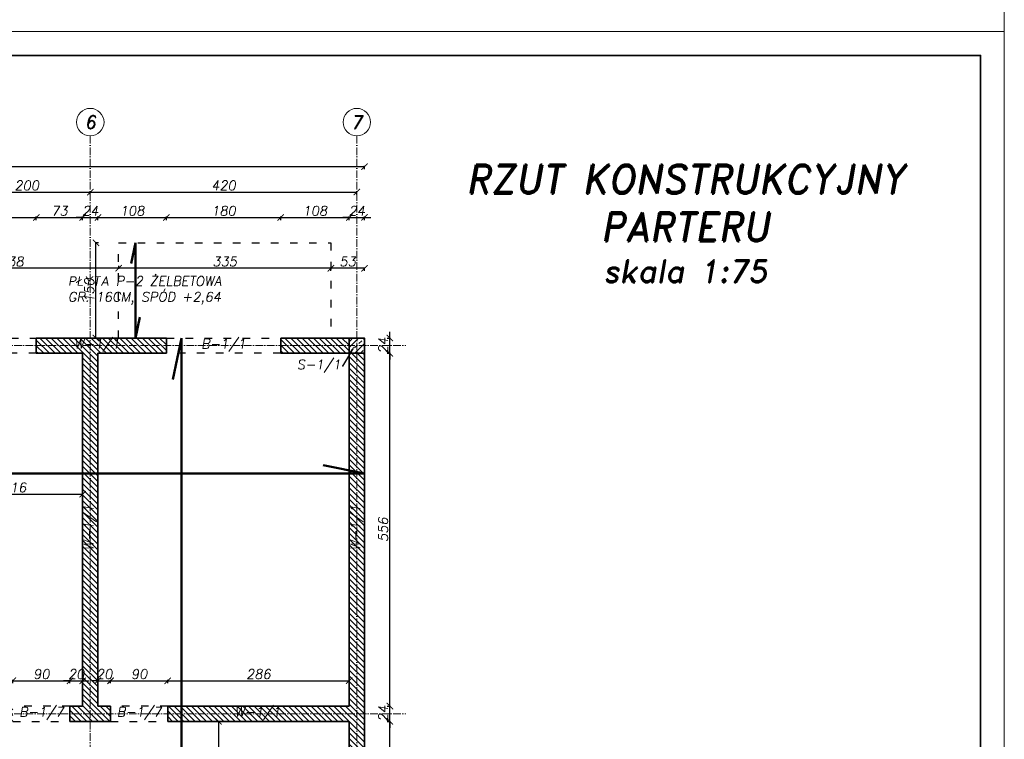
# Model space of a CAD drawing. Header units: millimetres. Extents: x 295948 to 312016, y 6878 to 18016.
# Tile 21 of 252: x 297547 to 299098, y 12446 to 13579. Entities that reach past the tile are written whole.
import ezdxf
from ezdxf import colors
from ezdxf.entities.mleader import LeaderData, LeaderLine
from ezdxf.math import Vec2, Vec3

# ---------------------------------------------------------------- set-up
doc = ezdxf.new("R2010")
doc.units = ezdxf.units.MM
doc.linetypes.add('ACAD_ISO03W100', pattern=[30, 12, -18])
doc.linetypes.add('ACAD_ISO10W100', pattern=[18, 12, -3, 0, -3])
for name, color, linetype, lineweight in [('konstrukcja', 3, 'Continuous', 35), ('konstrukcja wymiary', 1, 'Continuous', 13), ('kreskowanie', 253, 'Continuous', 0), ('opisy', 2, 'Continuous', 18), ('osie', 5, 'ACAD_ISO10W100', 13), ('zbrojenie', 4, 'Continuous', 50)]:
    doc.layers.add(name, color=color, linetype=linetype, lineweight=lineweight)
doc.layers.add('przerywane', color=6, linetype='ACAD_ISO03W100')
doc.styles.add('KONSTRUKCJA', font='romand.shx', dxfattribs={"oblique": 10})
doc.styles.get("Standard").update_dxf_attribs({"font": 'romand.shx', "oblique": 10})
doc.dimstyles.new('175', dxfattribs={"dimtxt": 15, "dimasz": 10, "dimexe": 1.25, "dimexo": 0.625, "dimgap": 3, "dimtad": 1, "dimdec": 0, "dimrnd": 0.5, "dimtxsty": 'KONSTRUKCJA', "dimblk": 'ARCHTICK', "dimcen": 2.5, "dimadec": 0, "dimazin": 0, "dimtfac": 1, "dimtdec": 0, "dimtix": 1, "dimtmove": 0, "dimatfit": 3, "dimfxl": 4, "dimfxlon": 1, "dimarcsym": 0})

# ---------------------------------------------------------------- blocks, each defined once
blk = doc.blocks.new('_ArchTick')
at = {"color": 0, "linetype": 'ByBlock', "lineweight": 13, "const_width": 0.15}
blk.add_lwpolyline([(-0.5, -0.5), (0.5, 0.5)], dxfattribs=at)
blk = doc.blocks.new('*D15')
at = {"layer": 'Defpoints', "color": 0, "transparency": 16777216}
for p in [(297573.4, 13267.8), (297413.4, 13077.8), (297573.4, 13077.8)]:
    blk.add_point(p, dxfattribs=at)
at = {"layer": 'konstrukcja wymiary', "color": 0, "lineweight": -2, "transparency": 16777216}
for p, q in [((297413.4, 13263.8), (297413.4, 13269.1)), ((297413.4, 13267.8), (297573.4, 13267.8)), ((297573.4, 13263.8), (297573.4, 13269.1))]:
    blk.add_line(p, q, dxfattribs=at)
at = {"layer": 'konstrukcja wymiary', "color": 0, "lineweight": -2, "transparency": 16777216, "xscale": 10, "yscale": 10, "zscale": 10, "rotation": 180}
blk.add_blockref('_ArchTick', (297413.4, 13267.8), dxfattribs=at)
at = {"layer": 'konstrukcja wymiary', "color": 0, "lineweight": -2, "transparency": 16777216, "xscale": 10, "yscale": 10, "zscale": 10}
blk.add_blockref('_ArchTick', (297573.4, 13267.8), dxfattribs=at)
at = {"layer": 'konstrukcja wymiary', "color": 0, "transparency": 16777216, "insert": (297493.4, 13278.3), "char_height": 15, "attachment_point": 5, "style": 'KONSTRUKCJA'}
blk.add_mtext('160', dxfattribs=at)
blk = doc.blocks.new('*D16')
at = {"layer": 'Defpoints', "color": 0, "transparency": 16777216}
for p in [(297646.4, 13267.8), (297573.4, 13077.8), (297646.4, 13053.8)]:
    blk.add_point(p, dxfattribs=at)
at = {"layer": 'konstrukcja wymiary', "color": 0, "lineweight": -2, "transparency": 16777216}
for p, q in [((297573.4, 13263.8), (297573.4, 13269.1)), ((297573.4, 13267.8), (297646.4, 13267.8)), ((297646.4, 13263.8), (297646.4, 13269.1))]:
    blk.add_line(p, q, dxfattribs=at)
at = {"layer": 'konstrukcja wymiary', "color": 0, "lineweight": -2, "transparency": 16777216, "xscale": 10, "yscale": 10, "zscale": 10, "rotation": 180}
blk.add_blockref('_ArchTick', (297573.4, 13267.8), dxfattribs=at)
at = {"layer": 'konstrukcja wymiary', "color": 0, "lineweight": -2, "transparency": 16777216, "xscale": 10, "yscale": 10, "zscale": 10}
blk.add_blockref('_ArchTick', (297646.4, 13267.8), dxfattribs=at)
at = {"layer": 'konstrukcja wymiary', "color": 0, "transparency": 16777216, "insert": (297609.9, 13278.3), "char_height": 15, "attachment_point": 5, "style": 'KONSTRUKCJA'}
blk.add_mtext('73', dxfattribs=at)
blk = doc.blocks.new('*D17')
at = {"layer": 'Defpoints', "color": 0, "transparency": 16777216}
for p in [(297670.4, 13267.8), (297646.4, 13053.8), (297670.4, 13053.8)]:
    blk.add_point(p, dxfattribs=at)
at = {"layer": 'konstrukcja wymiary', "color": 0, "lineweight": -2, "transparency": 16777216}
for p, q in [((297646.4, 13267.8), (297636.4, 13267.8)), ((297646.4, 13263.8), (297646.4, 13269.1)), ((297646.4, 13267.8), (297670.4, 13267.8)), ((297670.4, 13263.8), (297670.4, 13269.1)), ((297670.4, 13267.8), (297680.4, 13267.8))]:
    blk.add_line(p, q, dxfattribs=at)
at = {"layer": 'konstrukcja wymiary', "color": 0, "lineweight": -2, "transparency": 16777216, "xscale": 10, "yscale": 10, "zscale": 10}
blk.add_blockref('_ArchTick', (297646.4, 13267.8), dxfattribs=at)
at = {"layer": 'konstrukcja wymiary', "color": 0, "lineweight": -2, "transparency": 16777216, "xscale": 10, "yscale": 10, "zscale": 10, "rotation": 180}
blk.add_blockref('_ArchTick', (297670.4, 13267.8), dxfattribs=at)
at = {"layer": 'konstrukcja wymiary', "color": 0, "transparency": 16777216, "insert": (297658.4, 13278.3), "char_height": 15, "attachment_point": 5, "style": 'KONSTRUKCJA'}
blk.add_mtext('24', dxfattribs=at)
blk = doc.blocks.new('*D18')
at = {"layer": 'Defpoints', "color": 0, "transparency": 16777216}
for p in [(297778.4, 13267.8), (297778.4, 13077.8), (297670.4, 13053.8)]:
    blk.add_point(p, dxfattribs=at)
at = {"layer": 'konstrukcja wymiary', "color": 0, "lineweight": -2, "transparency": 16777216}
for p, q in [((297670.4, 13263.8), (297670.4, 13269.1)), ((297670.4, 13267.8), (297778.4, 13267.8)), ((297778.4, 13263.8), (297778.4, 13269.1))]:
    blk.add_line(p, q, dxfattribs=at)
at = {"layer": 'konstrukcja wymiary', "color": 0, "lineweight": -2, "transparency": 16777216, "xscale": 10, "yscale": 10, "zscale": 10, "rotation": 180}
blk.add_blockref('_ArchTick', (297670.4, 13267.8), dxfattribs=at)
at = {"layer": 'konstrukcja wymiary', "color": 0, "lineweight": -2, "transparency": 16777216, "xscale": 10, "yscale": 10, "zscale": 10}
blk.add_blockref('_ArchTick', (297778.4, 13267.8), dxfattribs=at)
at = {"layer": 'konstrukcja wymiary', "color": 0, "transparency": 16777216, "insert": (297724.4, 13278.3), "char_height": 15, "attachment_point": 5, "style": 'KONSTRUKCJA'}
blk.add_mtext('108', dxfattribs=at)
blk = doc.blocks.new('*D19')
at = {"layer": 'Defpoints', "color": 0, "transparency": 16777216}
for p in [(297958.4, 13267.8), (297778.4, 13077.8), (297958.4, 13077.8)]:
    blk.add_point(p, dxfattribs=at)
at = {"layer": 'konstrukcja wymiary', "color": 0, "lineweight": -2, "transparency": 16777216}
for p, q in [((297778.4, 13263.8), (297778.4, 13269.1)), ((297778.4, 13267.8), (297958.4, 13267.8)), ((297958.4, 13263.8), (297958.4, 13269.1))]:
    blk.add_line(p, q, dxfattribs=at)
at = {"layer": 'konstrukcja wymiary', "color": 0, "lineweight": -2, "transparency": 16777216, "xscale": 10, "yscale": 10, "zscale": 10, "rotation": 180}
blk.add_blockref('_ArchTick', (297778.4, 13267.8), dxfattribs=at)
at = {"layer": 'konstrukcja wymiary', "color": 0, "lineweight": -2, "transparency": 16777216, "xscale": 10, "yscale": 10, "zscale": 10}
blk.add_blockref('_ArchTick', (297958.4, 13267.8), dxfattribs=at)
at = {"layer": 'konstrukcja wymiary', "color": 0, "transparency": 16777216, "insert": (297868.4, 13278.3), "char_height": 15, "attachment_point": 5, "style": 'KONSTRUKCJA'}
blk.add_mtext('180', dxfattribs=at)
blk = doc.blocks.new('*D20')
at = {"layer": 'Defpoints', "color": 0, "transparency": 16777216}
for p in [(298066.4, 13267.8), (297958.4, 13077.8), (298066.4, 13077.8)]:
    blk.add_point(p, dxfattribs=at)
at = {"layer": 'konstrukcja wymiary', "color": 0, "lineweight": -2, "transparency": 16777216}
for p, q in [((297958.4, 13263.8), (297958.4, 13269.1)), ((297958.4, 13267.8), (298066.4, 13267.8)), ((298066.4, 13263.8), (298066.4, 13269.1))]:
    blk.add_line(p, q, dxfattribs=at)
at = {"layer": 'konstrukcja wymiary', "color": 0, "lineweight": -2, "transparency": 16777216, "xscale": 10, "yscale": 10, "zscale": 10, "rotation": 180}
blk.add_blockref('_ArchTick', (297958.4, 13267.8), dxfattribs=at)
at = {"layer": 'konstrukcja wymiary', "color": 0, "lineweight": -2, "transparency": 16777216, "xscale": 10, "yscale": 10, "zscale": 10}
blk.add_blockref('_ArchTick', (298066.4, 13267.8), dxfattribs=at)
at = {"layer": 'konstrukcja wymiary', "color": 0, "transparency": 16777216, "insert": (298012.4, 13278.3), "char_height": 15, "attachment_point": 5, "style": 'KONSTRUKCJA'}
blk.add_mtext('108', dxfattribs=at)
blk = doc.blocks.new('*D21')
at = {"layer": 'Defpoints', "color": 0, "transparency": 16777216}
for p in [(298090.4, 13267.8), (298066.4, 13077.8), (298090.4, 13077.8)]:
    blk.add_point(p, dxfattribs=at)
at = {"layer": 'konstrukcja wymiary', "color": 0, "lineweight": -2, "transparency": 16777216}
for p, q in [((298066.4, 13267.8), (298056.4, 13267.8)), ((298066.4, 13263.8), (298066.4, 13269.1)), ((298066.4, 13267.8), (298090.4, 13267.8)), ((298090.4, 13263.8), (298090.4, 13269.1)), ((298090.4, 13267.8), (298100.4, 13267.8))]:
    blk.add_line(p, q, dxfattribs=at)
at = {"layer": 'konstrukcja wymiary', "color": 0, "lineweight": -2, "transparency": 16777216, "xscale": 10, "yscale": 10, "zscale": 10}
blk.add_blockref('_ArchTick', (298066.4, 13267.8), dxfattribs=at)
at = {"layer": 'konstrukcja wymiary', "color": 0, "lineweight": -2, "transparency": 16777216, "xscale": 10, "yscale": 10, "zscale": 10, "rotation": 180}
blk.add_blockref('_ArchTick', (298090.4, 13267.8), dxfattribs=at)
at = {"layer": 'konstrukcja wymiary', "color": 0, "transparency": 16777216, "insert": (298078.4, 13278.3), "char_height": 15, "attachment_point": 5, "style": 'KONSTRUKCJA'}
blk.add_mtext('24', dxfattribs=at)
blk = doc.blocks.new('*D26')
at = {"layer": 'Defpoints', "color": 0, "transparency": 16777216}
for p in [(297658.4, 13307.8), (297458.4, 13077.8), (297658.4, 13077.8)]:
    blk.add_point(p, dxfattribs=at)
at = {"layer": 'konstrukcja wymiary', "color": 0, "lineweight": -2, "transparency": 16777216}
for p, q in [((297458.4, 13303.8), (297458.4, 13309.1)), ((297458.4, 13307.8), (297658.4, 13307.8)), ((297658.4, 13303.8), (297658.4, 13309.1))]:
    blk.add_line(p, q, dxfattribs=at)
at = {"layer": 'konstrukcja wymiary', "color": 0, "lineweight": -2, "transparency": 16777216, "xscale": 10, "yscale": 10, "zscale": 10, "rotation": 180}
blk.add_blockref('_ArchTick', (297458.4, 13307.8), dxfattribs=at)
at = {"layer": 'konstrukcja wymiary', "color": 0, "lineweight": -2, "transparency": 16777216, "xscale": 10, "yscale": 10, "zscale": 10}
blk.add_blockref('_ArchTick', (297658.4, 13307.8), dxfattribs=at)
at = {"layer": 'konstrukcja wymiary', "color": 0, "transparency": 16777216, "insert": (297558.4, 13318.3), "char_height": 15, "attachment_point": 5, "style": 'KONSTRUKCJA'}
blk.add_mtext('200', dxfattribs=at)
blk = doc.blocks.new('*D27')
at = {"layer": 'Defpoints', "color": 0, "transparency": 16777216}
for p in [(298078.4, 13307.8), (297658.4, 13077.8), (298078.4, 13077.8)]:
    blk.add_point(p, dxfattribs=at)
at = {"layer": 'konstrukcja wymiary', "color": 0, "lineweight": -2, "transparency": 16777216}
for p, q in [((297658.4, 13303.8), (297658.4, 13309.1)), ((297658.4, 13307.8), (298078.4, 13307.8)), ((298078.4, 13303.8), (298078.4, 13309.1))]:
    blk.add_line(p, q, dxfattribs=at)
at = {"layer": 'konstrukcja wymiary', "color": 0, "lineweight": -2, "transparency": 16777216, "xscale": 10, "yscale": 10, "zscale": 10, "rotation": 180}
blk.add_blockref('_ArchTick', (297658.4, 13307.8), dxfattribs=at)
at = {"layer": 'konstrukcja wymiary', "color": 0, "lineweight": -2, "transparency": 16777216, "xscale": 10, "yscale": 10, "zscale": 10}
blk.add_blockref('_ArchTick', (298078.4, 13307.8), dxfattribs=at)
at = {"layer": 'konstrukcja wymiary', "color": 0, "transparency": 16777216, "insert": (297868.4, 13318.3), "char_height": 15, "attachment_point": 5, "style": 'KONSTRUKCJA'}
blk.add_mtext('420', dxfattribs=at)
blk = doc.blocks.new('*D28')
at = {"layer": 'Defpoints', "color": 0, "transparency": 16777216}
for p in [(296306.4, 13347.8), (296306.4, 13077.8), (298090.4, 13077.8)]:
    blk.add_point(p, dxfattribs=at)
at = {"layer": 'konstrukcja wymiary', "color": 0, "lineweight": -2, "transparency": 16777216}
for p, q in [((296306.4, 13343.8), (296306.4, 13349.1)), ((298090.4, 13347.8), (296306.4, 13347.8)), ((298090.4, 13343.8), (298090.4, 13349.1))]:
    blk.add_line(p, q, dxfattribs=at)
at = {"layer": 'konstrukcja wymiary', "color": 0, "lineweight": -2, "transparency": 16777216, "xscale": 10, "yscale": 10, "zscale": 10, "rotation": 180}
blk.add_blockref('_ArchTick', (296306.4, 13347.8), dxfattribs=at)
at = {"layer": 'konstrukcja wymiary', "color": 0, "lineweight": -2, "transparency": 16777216, "xscale": 10, "yscale": 10, "zscale": 10}
blk.add_blockref('_ArchTick', (298090.4, 13347.8), dxfattribs=at)
at = {"layer": 'konstrukcja wymiary', "color": 0, "transparency": 16777216, "insert": (297198.4, 13358.3), "char_height": 15, "attachment_point": 5, "style": 'KONSTRUKCJA'}
blk.add_mtext('1784', dxfattribs=at)
blk = doc.blocks.new('*D60')
at = {"layer": 'Defpoints', "color": 0, "transparency": 16777216}
for p in [(298066.5, 12473.8), (298130.4, 12473.8), (298090.4, 12266.8)]:
    blk.add_point(p, dxfattribs=at)
at = {"layer": 'konstrukcja wymiary', "color": 0, "lineweight": -2, "transparency": 16777216}
for p, q in [((298126.4, 12473.8), (298131.6, 12473.8)), ((298130.4, 12266.8), (298130.4, 12473.8)), ((298126.4, 12266.8), (298131.6, 12266.8))]:
    blk.add_line(p, q, dxfattribs=at)
at = {"layer": 'konstrukcja wymiary', "color": 0, "lineweight": -2, "transparency": 16777216, "xscale": 10, "yscale": 10, "zscale": 10}
for p, rotation in [((298130.4, 12473.8), 90), ((298130.4, 12266.8), 270)]:
    blk.add_blockref('_ArchTick', p, dxfattribs=dict(at, rotation=rotation))
at = {"layer": 'konstrukcja wymiary', "color": 0, "transparency": 16777216, "insert": (298119.9, 12370.3), "char_height": 15, "attachment_point": 5, "rotation": 90, "style": 'KONSTRUKCJA'}
blk.add_mtext('207', dxfattribs=at)
blk = doc.blocks.new('*D61')
at = {"layer": 'Defpoints', "color": 0, "transparency": 16777216}
for p in [(298066.4, 12497.8), (298130.4, 12497.8), (298066.5, 12473.8)]:
    blk.add_point(p, dxfattribs=at)
at = {"layer": 'konstrukcja wymiary', "color": 0, "lineweight": -2, "transparency": 16777216}
for p, q in [((298130.4, 12497.8), (298130.4, 12507.8)), ((298126.4, 12497.8), (298131.6, 12497.8)), ((298130.4, 12473.8), (298130.4, 12497.8)), ((298126.4, 12473.8), (298131.6, 12473.8)), ((298130.4, 12473.8), (298130.4, 12463.8))]:
    blk.add_line(p, q, dxfattribs=at)
at = {"layer": 'konstrukcja wymiary', "color": 0, "lineweight": -2, "transparency": 16777216, "xscale": 10, "yscale": 10, "zscale": 10}
for p, rotation in [((298130.4, 12497.8), 270), ((298130.4, 12473.8), 90)]:
    blk.add_blockref('_ArchTick', p, dxfattribs=dict(at, rotation=rotation))
at = {"layer": 'konstrukcja wymiary', "color": 0, "transparency": 16777216, "insert": (298119.9, 12485.8), "char_height": 15, "attachment_point": 5, "rotation": 90, "style": 'KONSTRUKCJA'}
blk.add_mtext('24', dxfattribs=at)
blk = doc.blocks.new('*D62')
at = {"layer": 'Defpoints', "color": 0, "transparency": 16777216}
for p in [(298066.4, 13053.8), (298130.4, 13053.8), (298066.4, 12497.8)]:
    blk.add_point(p, dxfattribs=at)
at = {"layer": 'konstrukcja wymiary', "color": 0, "lineweight": -2, "transparency": 16777216}
for p, q in [((298126.4, 13053.8), (298131.6, 13053.8)), ((298130.4, 12497.8), (298130.4, 13053.8)), ((298126.4, 12497.8), (298131.6, 12497.8))]:
    blk.add_line(p, q, dxfattribs=at)
at = {"layer": 'konstrukcja wymiary', "color": 0, "lineweight": -2, "transparency": 16777216, "xscale": 10, "yscale": 10, "zscale": 10}
for p, rotation in [((298130.4, 13053.8), 90), ((298130.4, 12497.8), 270)]:
    blk.add_blockref('_ArchTick', p, dxfattribs=dict(at, rotation=rotation))
at = {"layer": 'konstrukcja wymiary', "color": 0, "transparency": 16777216, "insert": (298119.9, 12775.8), "char_height": 15, "attachment_point": 5, "rotation": 90, "style": 'KONSTRUKCJA'}
blk.add_mtext('556', dxfattribs=at)
blk = doc.blocks.new('*D63')
at = {"layer": 'Defpoints', "color": 0, "transparency": 16777216}
for p in [(298090.4, 13077.8), (298130.4, 13077.8), (298066.4, 13053.8)]:
    blk.add_point(p, dxfattribs=at)
at = {"layer": 'konstrukcja wymiary', "color": 0, "lineweight": -2, "transparency": 16777216}
for p, q in [((298126.4, 13077.8), (298131.6, 13077.8)), ((298130.4, 13077.8), (298130.4, 13087.8)), ((298130.4, 13053.8), (298130.4, 13077.8)), ((298126.4, 13053.8), (298131.6, 13053.8)), ((298130.4, 13053.8), (298130.4, 13043.8))]:
    blk.add_line(p, q, dxfattribs=at)
at = {"layer": 'konstrukcja wymiary', "color": 0, "lineweight": -2, "transparency": 16777216, "xscale": 10, "yscale": 10, "zscale": 10}
for p, rotation in [((298130.4, 13077.8), 270), ((298130.4, 13053.8), 90)]:
    blk.add_blockref('_ArchTick', p, dxfattribs=dict(at, rotation=rotation))
at = {"layer": 'konstrukcja wymiary', "color": 0, "transparency": 16777216, "insert": (298119.9, 13065.8), "char_height": 15, "attachment_point": 5, "rotation": 90, "style": 'KONSTRUKCJA'}
blk.add_mtext('24', dxfattribs=at)
blk = doc.blocks.new('*D310')
at = {"layer": 'Defpoints', "color": 0, "transparency": 16777216}
for p in [(298037.5, 13187.8), (298037.5, 13077.8), (298090.4, 13077.8)]:
    blk.add_point(p, dxfattribs=at)
at = {"layer": 'konstrukcja wymiary', "color": 0, "lineweight": -2, "transparency": 16777216}
for p, q in [((298037.5, 13183.8), (298037.5, 13189.1)), ((298090.4, 13187.8), (298037.5, 13187.8)), ((298090.4, 13183.8), (298090.4, 13189.1))]:
    blk.add_line(p, q, dxfattribs=at)
at = {"layer": 'konstrukcja wymiary', "color": 0, "lineweight": -2, "transparency": 16777216, "xscale": 10, "yscale": 10, "zscale": 10, "rotation": 180}
blk.add_blockref('_ArchTick', (298037.5, 13187.8), dxfattribs=at)
at = {"layer": 'konstrukcja wymiary', "color": 0, "lineweight": -2, "transparency": 16777216, "xscale": 10, "yscale": 10, "zscale": 10}
blk.add_blockref('_ArchTick', (298090.4, 13187.8), dxfattribs=at)
at = {"layer": 'konstrukcja wymiary', "color": 0, "transparency": 16777216, "insert": (298063.9, 13198.3), "char_height": 15, "attachment_point": 5, "style": 'KONSTRUKCJA'}
blk.add_mtext('53', dxfattribs=at)
blk = doc.blocks.new('*D311')
at = {"layer": 'Defpoints', "color": 0, "transparency": 16777216}
for p in [(297703.1, 13227.8), (297703.1, 13187.8), (298037.5, 13077.8)]:
    blk.add_point(p, dxfattribs=at)
at = {"layer": 'konstrukcja wymiary', "color": 0, "lineweight": -2, "transparency": 16777216}
for p, q in [((297703.1, 13191.8), (297703.1, 13186.6)), ((298037.5, 13187.8), (297703.1, 13187.8)), ((298037.5, 13183.8), (298037.5, 13189.1))]:
    blk.add_line(p, q, dxfattribs=at)
at = {"layer": 'konstrukcja wymiary', "color": 0, "lineweight": -2, "transparency": 16777216, "xscale": 10, "yscale": 10, "zscale": 10, "rotation": 180}
blk.add_blockref('_ArchTick', (297703.1, 13187.8), dxfattribs=at)
at = {"layer": 'konstrukcja wymiary', "color": 0, "lineweight": -2, "transparency": 16777216, "xscale": 10, "yscale": 10, "zscale": 10}
blk.add_blockref('_ArchTick', (298037.5, 13187.8), dxfattribs=at)
at = {"layer": 'konstrukcja wymiary', "color": 0, "transparency": 16777216, "insert": (297870.3, 13198.3), "char_height": 15, "attachment_point": 5, "style": 'KONSTRUKCJA'}
blk.add_mtext('335', dxfattribs=at)
blk = doc.blocks.new('*D312')
at = {"layer": 'Defpoints', "color": 0, "transparency": 16777216}
for p in [(297365.4, 13227.8), (297703.1, 13227.8), (297365.4, 13187.8)]:
    blk.add_point(p, dxfattribs=at)
at = {"layer": 'konstrukcja wymiary', "color": 0, "lineweight": -2, "transparency": 16777216}
for p, q in [((297365.4, 13191.8), (297365.4, 13186.6)), ((297703.1, 13187.8), (297365.4, 13187.8)), ((297703.1, 13191.8), (297703.1, 13186.6))]:
    blk.add_line(p, q, dxfattribs=at)
at = {"layer": 'konstrukcja wymiary', "color": 0, "lineweight": -2, "transparency": 16777216, "xscale": 10, "yscale": 10, "zscale": 10, "rotation": 180}
blk.add_blockref('_ArchTick', (297365.4, 13187.8), dxfattribs=at)
at = {"layer": 'konstrukcja wymiary', "color": 0, "lineweight": -2, "transparency": 16777216, "xscale": 10, "yscale": 10, "zscale": 10}
blk.add_blockref('_ArchTick', (297703.1, 13187.8), dxfattribs=at)
at = {"layer": 'konstrukcja wymiary', "color": 0, "transparency": 16777216, "insert": (297534.2, 13198.3), "char_height": 15, "attachment_point": 5, "style": 'KONSTRUKCJA'}
blk.add_mtext('338', dxfattribs=at)
blk = doc.blocks.new('*D543')
at = {"layer": 'Defpoints', "color": 0, "transparency": 16777216}
for p in [(297667.3, 13227.8), (297703.1, 13227.8), (297703.1, 13077.8)]:
    blk.add_point(p, dxfattribs=at)
at = {"layer": 'konstrukcja wymiary', "color": 0, "lineweight": -2, "transparency": 16777216}
for p, q in [((297671.3, 13227.8), (297666.1, 13227.8)), ((297667.3, 13077.8), (297667.3, 13227.8)), ((297671.3, 13077.8), (297666.1, 13077.8))]:
    blk.add_line(p, q, dxfattribs=at)
at = {"layer": 'konstrukcja wymiary', "color": 0, "lineweight": -2, "transparency": 16777216, "xscale": 10, "yscale": 10, "zscale": 10}
for p, rotation in [((297667.3, 13227.8), 90), ((297667.3, 13077.8), 270)]:
    blk.add_blockref('_ArchTick', p, dxfattribs=dict(at, rotation=rotation))
at = {"layer": 'konstrukcja wymiary', "color": 0, "transparency": 16777216, "insert": (297656.8, 13152.8), "char_height": 15, "attachment_point": 5, "rotation": 90, "style": 'KONSTRUKCJA'}
blk.add_mtext('150', dxfattribs=at)
blk = doc.blocks.new('*D558')
at = {"layer": 'Defpoints', "color": 0, "transparency": 16777216}
for p in [(297626.4, 12537.8), (297536.4, 12497.8), (297626.4, 12497.8)]:
    blk.add_point(p, dxfattribs=at)
at = {"layer": 'konstrukcja wymiary', "color": 0, "lineweight": -2, "transparency": 16777216}
for p, q in [((297536.4, 12533.8), (297536.4, 12539.1)), ((297536.4, 12537.8), (297626.4, 12537.8)), ((297626.4, 12533.8), (297626.4, 12539.1))]:
    blk.add_line(p, q, dxfattribs=at)
at = {"layer": 'konstrukcja wymiary', "color": 0, "lineweight": -2, "transparency": 16777216, "xscale": 10, "yscale": 10, "zscale": 10, "rotation": 180}
blk.add_blockref('_ArchTick', (297536.4, 12537.8), dxfattribs=at)
at = {"layer": 'konstrukcja wymiary', "color": 0, "lineweight": -2, "transparency": 16777216, "xscale": 10, "yscale": 10, "zscale": 10}
blk.add_blockref('_ArchTick', (297626.4, 12537.8), dxfattribs=at)
at = {"layer": 'konstrukcja wymiary', "color": 0, "transparency": 16777216, "insert": (297581.4, 12548.3), "char_height": 15, "attachment_point": 5, "style": 'KONSTRUKCJA'}
blk.add_mtext('90', dxfattribs=at)
blk = doc.blocks.new('*D559')
at = {"layer": 'Defpoints', "color": 0, "transparency": 16777216}
for p in [(297646.4, 12537.8), (297626.4, 12497.8), (297646.4, 12497.8)]:
    blk.add_point(p, dxfattribs=at)
at = {"layer": 'konstrukcja wymiary', "color": 0, "lineweight": -2, "transparency": 16777216}
for p, q in [((297626.4, 12537.8), (297616.4, 12537.8)), ((297626.4, 12533.8), (297626.4, 12539.1)), ((297626.4, 12537.8), (297646.4, 12537.8)), ((297646.4, 12533.8), (297646.4, 12539.1)), ((297646.4, 12537.8), (297656.4, 12537.8))]:
    blk.add_line(p, q, dxfattribs=at)
at = {"layer": 'konstrukcja wymiary', "color": 0, "lineweight": -2, "transparency": 16777216, "xscale": 10, "yscale": 10, "zscale": 10}
blk.add_blockref('_ArchTick', (297626.4, 12537.8), dxfattribs=at)
at = {"layer": 'konstrukcja wymiary', "color": 0, "lineweight": -2, "transparency": 16777216, "xscale": 10, "yscale": 10, "zscale": 10, "rotation": 180}
blk.add_blockref('_ArchTick', (297646.4, 12537.8), dxfattribs=at)
at = {"layer": 'konstrukcja wymiary', "color": 0, "transparency": 16777216, "insert": (297636.4, 12548.3), "char_height": 15, "attachment_point": 5, "style": 'KONSTRUKCJA'}
blk.add_mtext('20', dxfattribs=at)
blk = doc.blocks.new('*D560')
at = {"layer": 'Defpoints', "color": 0, "transparency": 16777216}
for p in [(297690.4, 12537.8), (297670.4, 12497.8), (297690.4, 12497.8)]:
    blk.add_point(p, dxfattribs=at)
at = {"layer": 'konstrukcja wymiary', "color": 0, "lineweight": -2, "transparency": 16777216}
for p, q in [((297670.4, 12537.8), (297660.4, 12537.8)), ((297670.4, 12533.8), (297670.4, 12539.1)), ((297670.4, 12537.8), (297690.4, 12537.8)), ((297690.4, 12533.8), (297690.4, 12539.1)), ((297690.4, 12537.8), (297700.4, 12537.8))]:
    blk.add_line(p, q, dxfattribs=at)
at = {"layer": 'konstrukcja wymiary', "color": 0, "lineweight": -2, "transparency": 16777216, "xscale": 10, "yscale": 10, "zscale": 10}
blk.add_blockref('_ArchTick', (297670.4, 12537.8), dxfattribs=at)
at = {"layer": 'konstrukcja wymiary', "color": 0, "lineweight": -2, "transparency": 16777216, "xscale": 10, "yscale": 10, "zscale": 10, "rotation": 180}
blk.add_blockref('_ArchTick', (297690.4, 12537.8), dxfattribs=at)
at = {"layer": 'konstrukcja wymiary', "color": 0, "transparency": 16777216, "insert": (297680.4, 12548.3), "char_height": 15, "attachment_point": 5, "style": 'KONSTRUKCJA'}
blk.add_mtext('20', dxfattribs=at)
blk = doc.blocks.new('*D561')
at = {"layer": 'Defpoints', "color": 0, "transparency": 16777216}
for p in [(297780.4, 12537.8), (297690.4, 12497.8), (297780.4, 12497.8)]:
    blk.add_point(p, dxfattribs=at)
at = {"layer": 'konstrukcja wymiary', "color": 0, "lineweight": -2, "transparency": 16777216}
for p, q in [((297690.4, 12533.8), (297690.4, 12539.1)), ((297690.4, 12537.8), (297780.4, 12537.8)), ((297780.4, 12533.8), (297780.4, 12539.1))]:
    blk.add_line(p, q, dxfattribs=at)
at = {"layer": 'konstrukcja wymiary', "color": 0, "lineweight": -2, "transparency": 16777216, "xscale": 10, "yscale": 10, "zscale": 10, "rotation": 180}
blk.add_blockref('_ArchTick', (297690.4, 12537.8), dxfattribs=at)
at = {"layer": 'konstrukcja wymiary', "color": 0, "lineweight": -2, "transparency": 16777216, "xscale": 10, "yscale": 10, "zscale": 10}
blk.add_blockref('_ArchTick', (297780.4, 12537.8), dxfattribs=at)
at = {"layer": 'konstrukcja wymiary', "color": 0, "transparency": 16777216, "insert": (297735.4, 12548.3), "char_height": 15, "attachment_point": 5, "style": 'KONSTRUKCJA'}
blk.add_mtext('90', dxfattribs=at)
blk = doc.blocks.new('*D562')
at = {"layer": 'Defpoints', "color": 0, "transparency": 16777216}
for p in [(298066.4, 12537.8), (297780.4, 12497.8), (298066.4, 12497.8)]:
    blk.add_point(p, dxfattribs=at)
at = {"layer": 'konstrukcja wymiary', "color": 0, "lineweight": -2, "transparency": 16777216}
for p, q in [((297780.4, 12533.8), (297780.4, 12539.1)), ((297780.4, 12537.8), (298066.4, 12537.8)), ((298066.4, 12533.8), (298066.4, 12539.1))]:
    blk.add_line(p, q, dxfattribs=at)
at = {"layer": 'konstrukcja wymiary', "color": 0, "lineweight": -2, "transparency": 16777216, "xscale": 10, "yscale": 10, "zscale": 10, "rotation": 180}
blk.add_blockref('_ArchTick', (297780.4, 12537.8), dxfattribs=at)
at = {"layer": 'konstrukcja wymiary', "color": 0, "lineweight": -2, "transparency": 16777216, "xscale": 10, "yscale": 10, "zscale": 10}
blk.add_blockref('_ArchTick', (298066.4, 12537.8), dxfattribs=at)
at = {"layer": 'konstrukcja wymiary', "color": 0, "transparency": 16777216, "insert": (297923.4, 12548.3), "char_height": 15, "attachment_point": 5, "style": 'KONSTRUKCJA'}
blk.add_mtext('286', dxfattribs=at)
blk = doc.blocks.new('*D583')
at = {"layer": 'Defpoints', "color": 0, "transparency": 16777216}
for p in [(298066.4, 12473.8), (297860.6, 12179.8), (297902.4, 12179.8)]:
    blk.add_point(p, dxfattribs=at)
at = {"layer": 'konstrukcja wymiary', "color": 0, "lineweight": -2, "transparency": 16777216}
for p, q in [((297864.6, 12473.8), (297859.3, 12473.8)), ((297860.6, 12473.8), (297860.6, 12179.8)), ((297864.6, 12179.8), (297859.3, 12179.8))]:
    blk.add_line(p, q, dxfattribs=at)
at = {"layer": 'konstrukcja wymiary', "color": 0, "lineweight": -2, "transparency": 16777216, "xscale": 10, "yscale": 10, "zscale": 10}
for p, rotation in [((297860.6, 12473.8), 90), ((297860.6, 12179.8), 270)]:
    blk.add_blockref('_ArchTick', p, dxfattribs=dict(at, rotation=rotation))
at = {"layer": 'konstrukcja wymiary', "color": 0, "transparency": 16777216, "insert": (297850.1, 12326.8), "char_height": 15, "attachment_point": 5, "rotation": 90, "style": 'KONSTRUKCJA'}
blk.add_mtext('294', dxfattribs=at)
blk = doc.blocks.new('*D2718')
at = {"layer": 'Defpoints', "color": 0, "transparency": 16777216}
for p in [(297646.4, 12831.8), (297430.4, 12779.9), (297646.4, 12497.8)]:
    blk.add_point(p, dxfattribs=at)
at = {"layer": 'konstrukcja wymiary', "color": 0, "lineweight": -2, "transparency": 16777216}
for p, q in [((297430.4, 12827.8), (297430.4, 12833.1)), ((297430.4, 12831.8), (297646.4, 12831.8)), ((297646.4, 12827.8), (297646.4, 12833.1))]:
    blk.add_line(p, q, dxfattribs=at)
at = {"layer": 'konstrukcja wymiary', "color": 0, "lineweight": -2, "transparency": 16777216, "xscale": 10, "yscale": 10, "zscale": 10, "rotation": 180}
blk.add_blockref('_ArchTick', (297430.4, 12831.8), dxfattribs=at)
at = {"layer": 'konstrukcja wymiary', "color": 0, "lineweight": -2, "transparency": 16777216, "xscale": 10, "yscale": 10, "zscale": 10}
blk.add_blockref('_ArchTick', (297646.4, 12831.8), dxfattribs=at)
at = {"layer": 'konstrukcja wymiary', "color": 0, "transparency": 16777216, "insert": (297538.4, 12842.3), "char_height": 15, "attachment_point": 5, "style": 'KONSTRUKCJA'}
blk.add_mtext('216', dxfattribs=at)

msp = doc.modelspace()

# ---------------------------------------------------------------- hatches: boundary and pattern name
at = {"layer": 'kreskowanie'}
h = msp.add_hatch(dxfattribs=at)
h.set_pattern_fill('ANSI31', color=256, scale=2, angle=90, style=0)
h.set_pattern_definition([(135, (0, -60), (-4.49012806, -4.49012806), [])])
h.paths.add_polyline_path([(296438.362, 13077.843), (296330.362, 13077.843), (296330.362, 13053.842), (296438.362, 13053.842)])
h.paths.add_polyline_path([(296823.362, 13077.843), (296618.362, 13077.843), (296618.362, 13053.842), (296726.362, 13053.842), (296726.362, 12497.843), (296706.362, 12497.843), (296706.362, 12473.843), (296926.362, 12473.843), (296926.362, 12453.843), (296950.362, 12453.843), (296950.362, 12473.843), (297075.362, 12473.843), (297075.362, 12497.843), (296750.362, 12497.843), (296750.362, 13053.842), (296823.362, 13053.842)])
h.paths.add_polyline_path([(297148.362, 13077.843), (296983.362, 13077.843), (296983.362, 13053.842), (297148.362, 13053.842), (297148.362, 13053.842)])
h.paths.add_polyline_path([(297413.362, 13077.843), (297248.362, 13077.843), (297248.362, 13053.842), (297346.362, 13053.842), (297346.362, 12779.943), (297370.362, 12779.943), (297370.362, 13053.842), (297413.362, 13053.842)])
h.paths.add_polyline_path([(297778.362, 13077.843), (297573.362, 13077.843), (297573.362, 13053.842), (297646.362, 13053.842), (297646.362, 12497.843), (297626.362, 12497.843), (297626.362, 12473.843), (297690.362, 12473.843), (297690.362, 12497.843), (297670.362, 12497.843), (297670.362, 13053.842), (297778.362, 13053.842)])
h.paths.add_polyline_path([(298066.362, 13077.843), (297958.362, 13077.843), (297958.362, 13053.842), (298066.362, 13053.842)])
h.paths.add_polyline_path([(296616.362, 12497.843), (296330.362, 12497.843), (296330.362, 13053.842), (296306.362, 13053.842), (296306.362, 12266.843), (296330.362, 12266.858), (296330.362, 12473.843), (296616.362, 12473.843)])
h.paths.add_polyline_path([(297536.362, 12497.843), (297430.362, 12497.843), (297430.362, 12779.943), (297370.362, 12779.943), (297370.362, 12755.943), (297406.362, 12755.943), (297406.362, 12497.843), (297175.362, 12497.843), (297175.362, 12473.843), (297446.362, 12473.843), (297446.362, 12458.843), (297470.362, 12458.843), (297470.362, 12473.843), (297536.362, 12473.843)])
h.paths.add_polyline_path([(298090.362, 13053.842), (298066.362, 13053.842), (298066.362, 12497.843), (297780.362, 12497.843), (297780.362, 12473.843), (298066.478, 12473.843), (298066.478, 12266.843), (298090.362, 12266.843)])
h.paths.add_polyline_path([(297841.362, 11862.843), (297683.362, 11862.843), (297683.362, 11838.843), (297841.362, 11838.843)])
h.paths.add_polyline_path([(298066.362, 11862.843), (297991.362, 11862.843), (297991.362, 11838.843), (298066.362, 11838.843)])
h.paths.add_polyline_path([(298090.362, 12211.843), (298066.478, 12211.843), (298066.362, 11862.843), (298090.362, 11862.843)])
h.paths.add_polyline_path([(297533.362, 11862.843), (297470.362, 11862.843), (297470.362, 11838.843), (297533.362, 11838.843)])
h.paths.add_polyline_path([(297470.362, 11982.843), (297446.362, 11982.843), (297446.362, 11922.843), (297408.362, 11922.843), (297408.362, 11898.843), (297446.362, 11898.843), (297446.362, 11862.843), (297470.362, 11862.843)])
h.paths.add_polyline_path([(297470.362, 12358.843), (297446.362, 12358.843), (297446.362, 12306.843), (297408.362, 12306.843), (297408.362, 12282.843), (297446.362, 12282.843), (297446.362, 12092.843), (297470.362, 12092.843)])
h.paths.add_polyline_path([(297258.362, 11922.843), (296950.362, 11922.843), (296950.362, 12353.843), (296926.362, 12353.843), (296926.362, 11862.843), (296950.362, 11862.843), (296950.362, 11898.843), (297258.362, 11898.843)])
h.paths.add_polyline_path([(296926.362, 11862.843), (296863.362, 11862.843), (296863.362, 11838.843), (296926.362, 11838.843)])
h.paths.add_polyline_path([(296713.362, 11862.843), (296555.362, 11862.843), (296555.362, 11838.843), (296713.362, 11838.843)])
h.paths.add_polyline_path([(296405.362, 11862.843), (296330.362, 11862.843), (296330.362, 11838.843), (296405.362, 11838.843)])
h.paths.add_polyline_path([(296330.362, 12211.858), (296306.362, 12211.858), (296306.362, 11862.843), (296330.362, 11862.843)])
h = msp.add_hatch(dxfattribs=at)
h.set_pattern_fill('ANSI33', color=256, scale=2, style=0)
h.set_pattern_definition([(45, (1760, -60), (-8.9802561, 8.9802561), []), (45, (1768.98, -60), (-8.9802561, 8.9802561), [6.35, -3.175])])
h.paths.add_polyline_path([(298090.362, 13053.842), (298066.362, 13053.842), (298066.362, 13077.843), (298090.362, 13077.843)])

# ---------------------------------------------------------------- linework, layer by layer
at = {"layer": 'konstrukcja'}
for p, q in [((297573.362, 13077.843), (297778.362, 13077.843)), ((297573.362, 13053.842), (297573.362, 13077.843)), ((297778.362, 13077.843), (297778.362, 13053.842)), ((297958.362, 13077.843), (297958.362, 13053.842)), ((298090.362, 13077.843), (297958.362, 13077.843)), ((298090.362, 12266.843), (298090.362, 13077.843)), ((297646.362, 13053.842), (297573.362, 13053.842)), ((297646.362, 12497.843), (297646.362, 13053.842)), ((297778.362, 13053.842), (297670.362, 13053.842)), ((297670.362, 13053.842), (297670.362, 12497.843)), ((297958.362, 13053.842), (298066.362, 13053.842)), ((298066.362, 13053.842), (298066.362, 12497.843)), ((297626.362, 12473.843), (297626.362, 12497.843)), ((297626.362, 12497.843), (297646.362, 12497.843)), ((297670.362, 12497.843), (297690.362, 12497.843)), ((297690.362, 12497.843), (297690.362, 12473.843)), ((298066.362, 12497.843), (297780.362, 12497.843)), ((297780.362, 12497.843), (297780.362, 12473.843)), ((297690.362, 12473.843), (297626.362, 12473.843)), ((297780.362, 12473.843), (298066.478, 12473.843)), ((298066.478, 12473.843), (298066.478, 12266.843))]:
    msp.add_line(p, q, dxfattribs=at)
for points in [[(295985.908, 13523.187), (299060.908, 13523.187), (299060.908, 11370.687), (295985.908, 11370.687)], [(298066.362, 13053.842), (298090.362, 13053.842), (298090.362, 13077.843), (298066.362, 13077.843)]]:
    msp.add_lwpolyline(points, close=True, dxfattribs=at)
at = {"layer": 'konstrukcja wymiary'}
for points in [[(295948.408, 15788.187), (299098.408, 15788.187), (299098.408, 13560.687), (295948.408, 13560.687)], [(295948.408, 13560.687), (299098.408, 13560.687), (299098.408, 11333.187), (295948.408, 11333.187)]]:
    msp.add_lwpolyline(points, close=True, dxfattribs=at)
at = {"layer": 'opisy'}
for centre in [(297658.362, 13417.988), (298078.362, 13417.988)]:
    msp.add_circle(centre, 21.7, dxfattribs=at)
at = {"layer": 'osie'}
for p, q in [((297658.362, 13396.288), (297658.362, 11777.108)), ((298078.362, 13396.288), (298078.362, 11777.108)), ((296126.645, 13065.843), (298155.44, 13065.843)), ((296126.645, 12485.843), (298155.44, 12485.843))]:
    msp.add_line(p, q, dxfattribs=at)
at = {"layer": 'przerywane'}
for p, q in [((297703.075, 13077.843), (297703.075, 13227.843)), ((297703.075, 13227.843), (298037.475, 13227.843)), ((298037.475, 13227.843), (298037.475, 13077.843)), ((297413.362, 13077.843), (297573.362, 13077.843)), ((297778.362, 13077.843), (297958.362, 13077.843)), ((297573.362, 13053.842), (297413.362, 13053.842)), ((297958.362, 13053.842), (297778.362, 13053.842)), ((297626.362, 12497.843), (297536.362, 12497.843)), ((297780.362, 12497.843), (297690.362, 12497.843)), ((297536.362, 12473.843), (297626.362, 12473.843)), ((297690.362, 12473.843), (297780.362, 12473.843))]:
    msp.add_line(p, q, dxfattribs=at)
at = {"layer": 'zbrojenie'}
for p, q in [((297729.744, 13227.843), (297723.013, 13195.211)), ((297729.744, 13077.843), (297729.744, 13227.843)), ((297736.474, 13110.474), (297729.744, 13077.843)), ((297802.065, 13077.843), (297788.603, 13012.579)), ((297802.065, 11838.843), (297802.065, 13077.843)), ((298025.099, 12877.641), (298090.362, 12864.18)), ((298090.362, 12864.18), (296306.362, 12864.18))]:
    msp.add_line(p, q, dxfattribs=at)

# ---------------------------------------------------------------- texts
at = {"layer": 'opisy', "attachment_point": 5}
for s, insert, char_height, width in [('6', (297658.362, 13417.988), 21, 6.92519), ('7', (298078.362, 13417.988), 21, 6.92519), ('RZUT KONSTRUKCYJNY\\PPARTERU\\P{\\H0.77778x;skala 1:75}', (298595.694, 13258.074), 45, 1829.46597)]:
    msp.add_mtext(s, dxfattribs=dict(at, insert=insert, char_height=char_height, width=width))
at = {"layer": 'opisy', "char_height": 15, "attachment_point": 5}
for s, insert in [('\\pxql;PŁYTA P-2 ŻELBETOWA\\PGR. 16CM, SPÓD +2,64', (297744.15, 13152.843)), ('W-1/1', (297669.025, 13066.343)), ('B-1/1', (297868.362, 13066.343)), ('B-1/7', (297581.362, 12486.343)), ('B-1/7', (297735.362, 12486.343)), ('W-1/1', (297922.083, 12486.343))]:
    msp.add_mtext(s, dxfattribs=dict(at, insert=insert))
at = {"layer": 'opisy', "char_height": 15, "attachment_point": 5, "rotation": 90}
for insert in [(297658.362, 12778.817), (298078.362, 12778.817)]:
    msp.add_mtext('W-1/1', dxfattribs=dict(at, insert=insert))

# ---------------------------------------------------------------- dimensions: what is measured, and where the dimension line sits
at = {"layer": 'konstrukcja wymiary'}
dim = msp.add_linear_dim(base=(296306.362, 13347.843), p1=(298090.362, 13077.843), p2=(296306.362, 13077.843), dimstyle='175', dxfattribs=at)
dim.commit()
dim.dimension.update_dxf_attribs({"geometry": '*D28', "text_midpoint": (297198.362, 13358.343)})
for base, p1, p2, picture, middle in [((297658.362, 13307.843), (297458.362, 13077.843), (297658.362, 13077.843), '*D26', (297558.362, 13318.343)), ((298078.362, 13307.843), (297658.362, 13077.843), (298078.362, 13077.843), '*D27', (297868.362, 13318.343)), ((297573.362, 13267.843), (297413.362, 13077.843), (297573.362, 13077.843), '*D15', (297493.362, 13278.343)), ((297646.362, 13267.843), (297573.362, 13077.843), (297646.362, 13053.842), '*D16', (297609.862, 13278.343)), ((297670.362, 13267.843), (297646.362, 13053.842), (297670.362, 13053.842), '*D17', (297658.362, 13278.343)), ((297778.362, 13267.843), (297670.362, 13053.842), (297778.362, 13077.843), '*D18', (297724.362, 13278.343)), ((297958.362, 13267.843), (297778.362, 13077.843), (297958.362, 13077.843), '*D19', (297868.362, 13278.343)), ((298066.362, 13267.843), (297958.362, 13077.843), (298066.362, 13077.843), '*D20', (298012.362, 13278.343)), ((298090.362, 13267.843), (298066.362, 13077.843), (298090.362, 13077.843), '*D21', (298078.362, 13278.343)), ((297365.362, 13187.843), (297703.075, 13227.843), (297365.362, 13227.843), '*D312', (297534.218, 13198.343)), ((297703.075, 13187.843), (298037.475, 13077.843), (297703.075, 13227.843), '*D311', (297870.275, 13198.343)), ((298037.475, 13187.843), (298090.362, 13077.843), (298037.475, 13077.843), '*D310', (298063.918, 13198.343)), ((297646.362, 12831.811), (297430.362, 12779.943), (297646.362, 12497.843), '*D2718', (297538.362, 12842.311)), ((297626.362, 12537.843), (297536.362, 12497.843), (297626.362, 12497.843), '*D558', (297581.362, 12548.343)), ((297646.362, 12537.843), (297626.362, 12497.843), (297646.362, 12497.843), '*D559', (297636.362, 12548.343)), ((297690.362, 12537.843), (297670.362, 12497.843), (297690.362, 12497.843), '*D560', (297680.362, 12548.343)), ((297780.362, 12537.843), (297690.362, 12497.843), (297780.362, 12497.843), '*D561', (297735.362, 12548.343)), ((298066.362, 12537.843), (297780.362, 12497.843), (298066.362, 12497.843), '*D562', (297923.362, 12548.343))]:
    dim = msp.add_linear_dim(base=base, p1=p1, p2=p2, dimstyle='175', override={"dimtmove": 1}, dxfattribs=at)
    dim.commit()
    dim.dimension.update_dxf_attribs({"geometry": picture, "text_midpoint": middle})
for base, p1, p2, picture, middle in [((297667.304, 13227.843), (297703.075, 13077.843), (297703.075, 13227.843), '*D543', (297656.804, 13152.843)), ((298130.362, 13077.843), (298066.362, 13053.842), (298090.362, 13077.843), '*D63', (298119.862, 13065.843)), ((298130.362, 13053.842), (298066.362, 12497.843), (298066.362, 13053.842), '*D62', (298119.862, 12775.843)), ((298130.362, 12497.843), (298066.478, 12473.843), (298066.362, 12497.843), '*D61', (298119.862, 12485.843)), ((298130.362, 12473.843), (298090.362, 12266.843), (298066.478, 12473.843), '*D60', (298119.862, 12370.343))]:
    dim = msp.add_linear_dim(base=base, p1=p1, p2=p2, angle=90, dimstyle='175', override={"dimtmove": 1}, dxfattribs=at)
    dim.commit()
    dim.dimension.update_dxf_attribs({"geometry": picture, "text_midpoint": middle})
dim = msp.add_linear_dim(base=(297860.578, 12179.843), p1=(298066.362, 12473.843), p2=(297902.362, 12179.843), angle=90, dimstyle='175', dxfattribs=at)
dim.commit()
dim.dimension.update_dxf_attribs({"geometry": '*D583', "text_midpoint": (297850.078, 12326.843)})

# ---------------------------------------------------------------- leaders
at = {"layer": 'opisy'}
ml = msp.add_multileader_mtext('Standard', dxfattribs=at)
ml.set_content('S-1/1', color=256, style='KONSTRUKCJA')
ml.set_leader_properties()
ml.build(insert=Vec2(0, 0))
ml.multileader.update_dxf_attribs({"dogleg_length": 0.36, "arrow_head_size": 10})
ctx = ml.context
ctx.base_point, ctx.char_height, ctx.arrow_head_size, ctx.landing_gap_size, ctx.plane_origin = Vec3(297980.516, 13033.527), 15, 10, 1.98, Vec3(297992.063, 13044.924)
ctx.text_align_type = 2
notes = []
notes.append((ctx, [(0, (1, 1, 0), (298055.674, 13033.527), (-1, 0), 0.36, [(0, [(298074.948, 13065.843)], 0, [])])]))
ctx.mtext.insert, ctx.mtext.alignment, ctx.mtext.flow_direction = Vec3(298053.334, 13043.527), 3, 5
for ctx, leaders in notes:
    for number, flags, end, landing, length, lines in leaders:
        leader = LeaderData()
        leader.index, (leader.has_last_leader_line, leader.has_dogleg_vector, leader.attachment_direction) = number, flags
        leader.last_leader_point, leader.dogleg_vector, leader.dogleg_length = Vec3(end), Vec3(landing), length
        for number, points, colour, breaks in lines:
            line = LeaderLine()
            line.index, line.vertices, line.color, line.breaks = number, Vec3.list(points), colors.encode_raw_color(colour), breaks
            leader.lines.append(line)
        ctx.leaders.append(leader)

doc.saveas('drawing.dxf')
